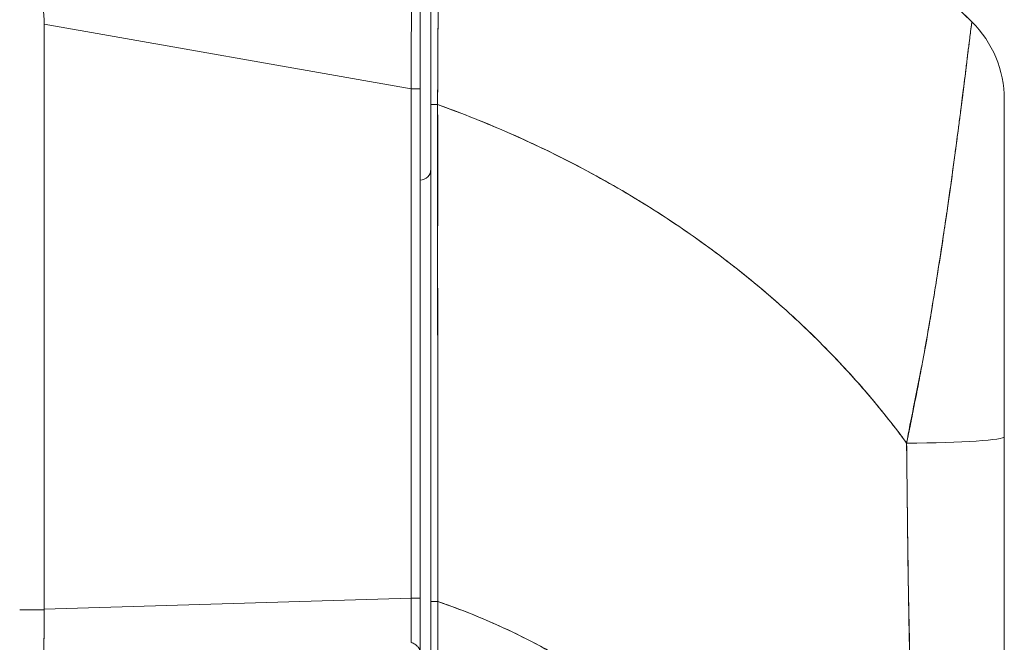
# Model space of a CAD drawing. Header units: inches. Extents: x 11 to 361, y 7 to 222.
# Tile 47 of 174: x 30.18 to 31.97, y 144.7 to 145.84. Entities that reach past the tile are written whole.
import ezdxf

# ---------------------------------------------------------------- set-up
doc = ezdxf.new("R2010")
doc.units = ezdxf.units.IN
doc.header["$LTSCALE"] = 22
doc.header["$MEASUREMENT"] = 0
doc.layers.add('Visible (ANSI)', color=7, linetype='Continuous', lineweight=5)

msp = doc.modelspace()

# ---------------------------------------------------------------- linework, layer by layer
at = {"layer": 'Visible (ANSI)'}
for p, q in [((30.91021, 145.71003), (30.91021, 146.38768)), ((30.91021, 145.71003), (30.91021, 146.38767)), ((30.92989, 146.38156), (30.92989, 145.68148)), ((30.22652, 145.82789), (30.22652, 144.76384)), ((30.22652, 144.76384), (30.22652, 145.82789)), ((30.22652, 145.82789), (30.89394, 145.71005)), ((30.89394, 145.71005), (30.22652, 145.82789)), ((30.89394, 144.78369), (30.89394, 145.71005)), ((30.89394, 145.71005), (30.89394, 144.78369)), ((30.91021, 144.78366), (30.91021, 145.71003)), ((30.91021, 145.71003), (30.91021, 144.78366)), ((31.9732, 145.69127), (31.9732, 145.69133)), ((31.9732, 145.69127), (31.9732, 145.07756)), ((30.92989, 145.68148), (30.92989, 144.77782)), ((30.92989, 144.77782), (30.92989, 145.68148)), ((30.94217, 145.67669), (30.94221, 145.67669)), ((30.94253, 145.60022), (30.94219, 145.60022)), ((30.94219, 145.60022), (30.94253, 145.60022)), ((31.81572, 145.16705), (31.81572, 145.16859)), ((31.81572, 145.16859), (31.81572, 145.16705)), ((31.9732, 145.07756), (31.9732, 144.68779)), ((31.9732, 145.07756), (31.9732, 144.68779)), ((30.94254, 145.03635), (30.94259, 145.03635)), ((31.79573, 145.03635), (31.79578, 145.03635)), ((31.79578, 145.03635), (31.79573, 145.03635)), ((31.79627, 144.98911), (31.79629, 144.98911)), ((31.79627, 144.98911), (31.79629, 144.98911)), ((30.22652, 144.76384), (30.89394, 144.78369)), ((30.89394, 144.78369), (30.22652, 144.76384)), ((30.91021, 144.78366), (30.91021, 144.67869)), ((30.91021, 144.67866), (30.91021, 144.78364)), ((30.92989, 144.49465), (30.92989, 144.77782)), ((30.22651, 144.7625), (30.18186, 144.7625)), ((30.18186, 144.7625), (30.22651, 144.7625)), ((30.22651, 144.7625), (30.22652, 144.76384)), ((30.94256, 144.71352), (30.94258, 144.71352)), ((30.94258, 144.71352), (30.94256, 144.71352))]:
    msp.add_line(p, q, dxfattribs=at)
for centre, radius, start, end in [((30.89052, 145.84344), 0.01969, 281.42434, 281.43198), ((31.77635, 145.69126), 0.19685, 0, 45.47281), ((31.77635, 145.69132), 0.19683, 359.98519, 45.46243), ((30.91021, 145.56391), 0.01969, 270, 0)]:
    msp.add_arc(centre, radius, start, end, dxfattribs=at)
for centre, major_axis, ratio, start_param, end_param in [((30.09753, 145.82787), (0.12899, 0.00002), 0.9999992, 0, 0.0610823), ((30.09753, 145.82787), (0.12899, 0.00002), 0.9999992, 0, 0.0610824), ((30.89052, 145.71003), (0.01969, 0), 0.0012735, 0.0000008, 1.3962635), ((30.89052, 145.71003), (0.01968, 0), 0.0012735, 0, 1.3962634), ((30.9417, 145.68148), (-0.01181, 0), 0.0009275, 0, 1.6105171), ((30.9417, 145.68148), (-0.01181, 0), 0.0009275, 0, 1.6105171), ((31.81566, 145.03633), (-0.00004, -0.63977), 0.0001166, 1.7767064, 1.7791621), ((31.77635, 145.07756), (0.19685, 0), 0.0598145, 4.809756, 6.2831853), ((31.77635, 145.07756), (0.19685, 0), 0.0598145, 4.809756, 6.2831853), ((30.89062, 144.78289), (-0.00056, 0.69857), 0.0047512, 4.5986986, 4.7135328), ((30.89052, 144.78366), (0.01969, 0), 0.0012735, 0.000001, 1.3962636), ((30.89061, 144.78289), (0.00056, -0.69858), 0.004766, 1.4571059, 1.5719395), ((30.89052, 144.78366), (0.01968, 0), 0.0012735, 0, 1.3962634), ((30.9417, 144.77782), (-0.01181, 0), 0.0079179, 0, 1.6647909), ((30.9417, 144.77782), (-0.01181, 0), 0.0079179, 6.283185, 7.9479762), ((30.26988, 144.76113), (-0.00733, -0.68846), 0.0630148, 4.7110751, 5.0485023)]:
    msp.add_ellipse(centre, major_axis=major_axis, ratio=ratio, start_param=start_param, end_param=end_param, dxfattribs=at)
for points, knots in [([(30.22628, 145.83576), (30.22386, 145.87675), (30.2219, 145.91749), (30.22034, 145.95742), (30.21878, 145.99735), (30.21762, 146.03647), (30.21669, 146.07421), (30.21576, 146.11196), (30.21507, 146.14834), (30.21456, 146.18291), (30.21405, 146.21748), (30.21373, 146.25024), (30.21357, 146.28073), (30.2134, 146.31122), (30.2134, 146.33943), (30.21357, 146.36497), (30.21373, 146.39051), (30.21405, 146.41338), (30.21456, 146.43324), (30.21507, 146.4531), (30.21576, 146.46996), (30.21669, 146.48358), (30.21762, 146.49721), (30.21878, 146.50759), (30.22034, 146.51453), (30.2219, 146.52146), (30.22386, 146.52494), (30.22628, 146.5249)], [0, 0, 0, 0, 0.1111111, 0.1111111, 0.1111111, 0.2222222, 0.2222222, 0.2222222, 0.3333333, 0.3333333, 0.3333333, 0.4444444, 0.4444444, 0.4444444, 0.5555556, 0.5555556, 0.5555556, 0.6666667, 0.6666667, 0.6666667, 0.7777778, 0.7777778, 0.7777778, 0.8888889, 0.8888889, 0.8888889, 1, 1, 1, 1]), ([(30.89394, 145.71005), (30.89399, 145.71958), (30.89403, 145.7291), (30.89407, 145.73861), (30.89412, 145.7508), (30.89418, 145.76298), (30.89423, 145.77513), (30.89428, 145.78724), (30.89433, 145.79931), (30.89437, 145.81135), (30.89442, 145.82335), (30.89447, 145.8353), (30.89451, 145.84719), (30.89456, 145.85905), (30.8946, 145.87084), (30.89464, 145.88256), (30.89468, 145.89425), (30.89472, 145.90586), (30.89475, 145.91738), (30.89479, 145.92886), (30.89483, 145.94026), (30.89486, 145.95155), (30.89489, 145.96026), (30.89491, 145.9689), (30.89493, 145.97748), (30.89494, 145.97999), (30.89495, 145.9825), (30.89495, 145.98501), (30.89498, 145.99602), (30.89501, 146.00691), (30.89504, 146.01766), (30.89506, 146.0284), (30.89509, 146.03899), (30.89511, 146.04945), (30.89513, 146.05988), (30.89515, 146.07016), (30.89517, 146.08028), (30.89519, 146.09039), (30.8952, 146.10033), (30.89522, 146.1101), (30.89523, 146.11985), (30.89524, 146.12944), (30.89525, 146.13883), (30.89526, 146.14821), (30.89527, 146.15741), (30.89527, 146.16641), (30.89528, 146.1754), (30.89528, 146.18419), (30.89528, 146.19277), (30.89529, 146.19666), (30.89529, 146.2005), (30.89529, 146.2043), (30.89529, 146.20889), (30.89529, 146.2134), (30.89528, 146.21786), (30.89528, 146.226), (30.89528, 146.23392), (30.89527, 146.24161), (30.89527, 146.2493), (30.89526, 146.25675), (30.89525, 146.26397), (30.89524, 146.27118), (30.89523, 146.27816), (30.89521, 146.28488), (30.8952, 146.29161), (30.89518, 146.29808), (30.89516, 146.30429), (30.89515, 146.31052), (30.89513, 146.31647), (30.8951, 146.32216), (30.89508, 146.32786), (30.89506, 146.33329), (30.89503, 146.33844), (30.895, 146.3436), (30.89498, 146.34848), (30.89495, 146.35308), (30.89494, 146.35369), (30.89494, 146.3543), (30.89493, 146.35491), (30.89491, 146.35883), (30.89488, 146.36254), (30.89485, 146.36604), (30.89482, 146.37008), (30.89478, 146.37383), (30.89474, 146.37728), (30.89471, 146.38074), (30.89467, 146.38391), (30.89463, 146.38677), (30.89459, 146.38964), (30.89454, 146.39221), (30.8945, 146.39448), (30.89446, 146.39675), (30.89441, 146.39871), (30.89436, 146.40037), (30.89431, 146.40203), (30.89426, 146.40339), (30.89421, 146.40443), (30.89416, 146.40548), (30.89411, 146.40621), (30.89406, 146.40663), (30.89402, 146.40691), (30.89398, 146.40705), (30.89395, 146.40706)], [0, 0, 0, 0, 0.02603879, 0.02603879, 0.02603879, 0.05939913, 0.05939913, 0.05939913, 0.09264974, 0.09264974, 0.09264974, 0.12579384, 0.12579384, 0.12579384, 0.15883891, 0.15883891, 0.15883891, 0.19179047, 0.19179047, 0.19179047, 0.22465318, 0.22465318, 0.22465318, 0.25, 0.25, 0.25, 0.25743581, 0.25743581, 0.25743581, 0.29014035, 0.29014035, 0.29014035, 0.32277449, 0.32277449, 0.32277449, 0.35534854, 0.35534854, 0.35534854, 0.38787675, 0.38787675, 0.38787675, 0.42036677, 0.42036677, 0.42036677, 0.45283488, 0.45283488, 0.45283488, 0.48528786, 0.48528786, 0.48528786, 0.5, 0.5, 0.5, 0.51774014, 0.51774014, 0.51774014, 0.55019499, 0.55019499, 0.55019499, 0.58266275, 0.58266275, 0.58266275, 0.61515451, 0.61515451, 0.61515451, 0.64768607, 0.64768607, 0.64768607, 0.68026653, 0.68026653, 0.68026653, 0.71290594, 0.71290594, 0.71290594, 0.74561778, 0.74561778, 0.74561778, 0.75, 0.75, 0.75, 0.77840878, 0.77840878, 0.77840878, 0.81127839, 0.81127839, 0.81127839, 0.84423689, 0.84423689, 0.84423689, 0.87729134, 0.87729134, 0.87729134, 0.91044567, 0.91044567, 0.91044567, 0.94370526, 0.94370526, 0.94370526, 0.97707684, 0.97707684, 0.97707684, 0.99916594, 0.99916594, 0.99916594, 0.99916594]), ([(30.89394, 146.40706), (30.89409, 146.40703), (30.89429, 146.40345), (30.89446, 146.39643), (30.89463, 146.38937), (30.89475, 146.37882), (30.89486, 146.36499), (30.89497, 146.35117), (30.89506, 146.33406), (30.89513, 146.31395), (30.8952, 146.29384), (30.89525, 146.27073), (30.89527, 146.24494), (30.89529, 146.21915), (30.89529, 146.19069), (30.89527, 146.15993), (30.89525, 146.12917), (30.8952, 146.09611), (30.89513, 146.06119), (30.89506, 146.02626), (30.89497, 145.98946), (30.89486, 145.95128), (30.89475, 145.91311), (30.89463, 145.87354), (30.89446, 145.83315), (30.89429, 145.79275), (30.89408, 145.75152), (30.89394, 145.71005)], [0.00081719, 0.00081719, 0.00081719, 0.00081719, 0.11111111, 0.11111111, 0.11111111, 0.22222222, 0.22222222, 0.22222222, 0.33333333, 0.33333333, 0.33333333, 0.44444444, 0.44444444, 0.44444444, 0.55555556, 0.55555556, 0.55555556, 0.66666667, 0.66666667, 0.66666667, 0.77777778, 0.77777778, 0.77777778, 0.88888889, 0.88888889, 0.88888889, 1, 1, 1, 1]), ([(30.94514, 146.39286), (30.94514, 146.39286), (30.94514, 146.39285), (30.94514, 146.39284), (30.94514, 146.39282), (30.94514, 146.3928), (30.94514, 146.39276), (30.94514, 146.39272), (30.94514, 146.39266), (30.94514, 146.39259), (30.94514, 146.39252), (30.94514, 146.39243), (30.94514, 146.39233), (30.94514, 146.39222), (30.94514, 146.39209), (30.94514, 146.39195), (30.94513, 146.39179), (30.94513, 146.39162), (30.94513, 146.39143), (30.94513, 146.39122), (30.94513, 146.391), (30.94513, 146.39075), (30.94513, 146.39047), (30.94513, 146.39017), (30.94513, 146.38985), (30.94512, 146.38948), (30.94512, 146.38908), (30.94512, 146.38865), (30.94512, 146.38816), (30.94512, 146.38763), (30.94512, 146.38706), (30.94511, 146.38641), (30.94511, 146.38571), (30.94511, 146.38495), (30.9451, 146.38408), (30.9451, 146.38314), (30.9451, 146.38213), (30.94509, 146.38125), (30.94509, 146.38032), (30.94509, 146.37933), (30.94509, 146.37905), (30.94509, 146.37877), (30.94509, 146.37849), (30.94508, 146.37707), (30.94508, 146.37555), (30.94507, 146.37392), (30.94506, 146.37216), (30.94506, 146.37027), (30.94505, 146.36826), (30.94504, 146.36609), (30.94504, 146.36378), (30.94503, 146.36133), (30.94502, 146.35867), (30.94501, 146.35585), (30.945, 146.35286), (30.94499, 146.34961), (30.94498, 146.34616), (30.94497, 146.34253), (30.94497, 146.34143), (30.94496, 146.34032), (30.94496, 146.33919), (30.94495, 146.33623), (30.94494, 146.33314), (30.94493, 146.32994), (30.94491, 146.32509), (30.9449, 146.31997), (30.94488, 146.31459), (30.94486, 146.30867), (30.94484, 146.30243), (30.94482, 146.29588), (30.9448, 146.28889), (30.94477, 146.28155), (30.94475, 146.27387), (30.94475, 146.27364), (30.94475, 146.27341), (30.94475, 146.27318), (30.94472, 146.2645), (30.94469, 146.25539), (30.94465, 146.24587), (30.94462, 146.23544), (30.94458, 146.22452), (30.94454, 146.21312), (30.94451, 146.20428), (30.94448, 146.19516), (30.94445, 146.18577), (30.94443, 146.18176), (30.94442, 146.17771), (30.94441, 146.17362), (30.94435, 146.15837), (30.94429, 146.14248), (30.94423, 146.12598), (30.94418, 146.11055), (30.94411, 146.0946), (30.94405, 146.07818), (30.94404, 146.07575), (30.94403, 146.07331), (30.94402, 146.07086), (30.94395, 146.05303), (30.94388, 146.03468), (30.9438, 146.01587), (30.94373, 145.99908), (30.94366, 145.98193), (30.94358, 145.96446), (30.94357, 145.96134), (30.94356, 145.95822), (30.94354, 145.95508), (30.94349, 145.94259), (30.94343, 145.92995), (30.94337, 145.91717), (30.94331, 145.90286), (30.94324, 145.88839), (30.94317, 145.87379), (30.94311, 145.86065), (30.94305, 145.8474), (30.94298, 145.83408), (30.94296, 145.82972), (30.94294, 145.82536), (30.94292, 145.82098), (30.94288, 145.81326), (30.94284, 145.80551), (30.9428, 145.79774), (30.94275, 145.78669), (30.94269, 145.77559), (30.94263, 145.76446), (30.94258, 145.75436), (30.94252, 145.74424), (30.94247, 145.73409), (30.94242, 145.72489), (30.94237, 145.71567), (30.94231, 145.70644), (30.94227, 145.69812), (30.94222, 145.68979), (30.94217, 145.68146)], [0, 0, 0, 0, 0.0051535, 0.0051535, 0.0051535, 0.011125, 0.011125, 0.011125, 0.0177599, 0.0177599, 0.0177599, 0.024968, 0.024968, 0.024968, 0.0326646, 0.0326646, 0.0326646, 0.0407909, 0.0407909, 0.0407909, 0.0494929, 0.0494929, 0.0494929, 0.0590435, 0.0590435, 0.0590435, 0.0697173, 0.0697173, 0.0697173, 0.0817898, 0.0817898, 0.0817898, 0.0955416, 0.0955416, 0.0955416, 0.1112568, 0.1112568, 0.1112568, 0.125, 0.125, 0.125, 0.1288152, 0.1288152, 0.1288152, 0.1479502, 0.1479502, 0.1479502, 0.1687359, 0.1687359, 0.1687359, 0.1911746, 0.1911746, 0.1911746, 0.2155136, 0.2155136, 0.2155136, 0.2420183, 0.2420183, 0.2420183, 0.25, 0.25, 0.25, 0.2709744, 0.2709744, 0.2709744, 0.3027382, 0.3027382, 0.3027382, 0.3376886, 0.3376886, 0.3376886, 0.375, 0.375, 0.375, 0.3761252, 0.3761252, 0.3761252, 0.4181661, 0.4181661, 0.4181661, 0.4642343, 0.4642343, 0.4642343, 0.5, 0.5, 0.5, 0.515243, 0.515243, 0.515243, 0.571952, 0.571952, 0.571952, 0.625, 0.625, 0.625, 0.6328539, 0.6328539, 0.6328539, 0.6899725, 0.6899725, 0.6899725, 0.7409194, 0.7409194, 0.7409194, 0.75, 0.75, 0.75, 0.7861698, 0.7861698, 0.7861698, 0.8266644, 0.8266644, 0.8266644, 0.8630945, 0.8630945, 0.8630945, 0.875, 0.875, 0.875, 0.8960305, 0.8960305, 0.8960305, 0.9259483, 0.9259483, 0.9259483, 0.9531124, 0.9531124, 0.9531124, 0.9777644, 0.9777644, 0.9777644, 1, 1, 1, 1]), ([(30.94217, 145.68146), (30.94223, 145.70157), (30.94235, 145.72294), (30.94248, 145.74518), (30.94258, 145.76201), (30.94269, 145.77934), (30.9428, 145.79704), (30.94283, 145.8033), (30.94287, 145.80961), (30.9429, 145.81594), (30.94304, 145.84089), (30.94316, 145.86633), (30.94327, 145.89141), (30.94331, 145.90179), (30.94336, 145.91212), (30.9434, 145.92232), (30.94346, 145.93808), (30.94353, 145.95358), (30.94359, 145.96881), (30.94369, 145.99334), (30.9438, 146.01719), (30.9439, 146.04043), (30.94391, 146.04205), (30.94392, 146.04366), (30.94392, 146.04527), (30.94403, 146.07055), (30.94413, 146.09501), (30.94421, 146.11799), (30.94424, 146.12766), (30.94428, 146.13707), (30.94431, 146.14618), (30.94435, 146.15958), (30.9444, 146.17235), (30.94444, 146.18444), (30.9445, 146.20134), (30.94456, 146.21689), (30.94461, 146.23103), (30.94462, 146.23498), (30.94463, 146.23881), (30.94464, 146.24254), (30.9447, 146.26104), (30.94475, 146.27698), (30.9448, 146.29096), (30.94481, 146.29149), (30.94481, 146.29202), (30.94481, 146.29255), (30.94486, 146.30663), (30.9449, 146.31868), (30.94493, 146.32903), (30.94493, 146.33127), (30.94494, 146.33344), (30.94495, 146.33553), (30.94497, 146.3438), (30.94499, 146.35088), (30.94501, 146.35697), (30.94502, 146.3595), (30.94503, 146.36186), (30.94504, 146.36406), (30.94505, 146.36855), (30.94507, 146.37238), (30.94508, 146.37565), (30.94509, 146.37783), (30.94509, 146.37975), (30.9451, 146.38145), (30.9451, 146.38347), (30.9451, 146.38516), (30.94511, 146.38658), (30.94511, 146.38815), (30.94512, 146.38939), (30.94513, 146.39035), (30.94513, 146.39086), (30.94513, 146.39129), (30.94514, 146.39164), (30.94514, 146.39252), (30.94514, 146.39286), (30.94514, 146.39286)], [0, 0, 0, 0, 0.0517615, 0.0517615, 0.0517615, 0.0909091, 0.0909091, 0.0909091, 0.1047558, 0.1047558, 0.1047558, 0.1592603, 0.1592603, 0.1592603, 0.1818182, 0.1818182, 0.1818182, 0.2166395, 0.2166395, 0.2166395, 0.2727273, 0.2727273, 0.2727273, 0.27663, 0.27663, 0.27663, 0.3378724, 0.3378724, 0.3378724, 0.3636364, 0.3636364, 0.3636364, 0.4015229, 0.4015229, 0.4015229, 0.4545455, 0.4545455, 0.4545455, 0.4693394, 0.4693394, 0.4693394, 0.5426566, 0.5426566, 0.5426566, 0.5454545, 0.5454545, 0.5454545, 0.6201601, 0.6201601, 0.6201601, 0.6363636, 0.6363636, 0.6363636, 0.7005689, 0.7005689, 0.7005689, 0.7272727, 0.7272727, 0.7272727, 0.7817474, 0.7817474, 0.7817474, 0.8181818, 0.8181818, 0.8181818, 0.861421, 0.861421, 0.861421, 0.9090909, 0.9090909, 0.9090909, 0.9347795, 0.9347795, 0.9347795, 1, 1, 1, 1]), ([(30.94514, 146.39286), (31.0236, 146.36899), (31.09843, 146.34225), (31.16961, 146.31326), (31.24079, 146.28427), (31.30831, 146.25302), (31.3722, 146.22006), (31.43609, 146.18711), (31.49636, 146.15245), (31.55308, 146.11658), (31.6098, 146.08072), (31.66298, 146.04364), (31.71276, 146.00581), (31.76253, 145.96798), (31.80889, 145.92938), (31.852, 145.89042), (31.8736, 145.87089), (31.89439, 145.85127), (31.91439, 145.8316)], [0, 0, 0, 0, 0.181782, 0.181782, 0.181782, 0.363564, 0.363564, 0.363564, 0.545346, 0.545346, 0.545346, 0.727128, 0.727128, 0.727128, 0.90891, 0.90891, 0.90891, 1, 1, 1, 1]), ([(31.91439, 145.8316), (31.88703, 145.85851), (31.85819, 145.88533), (31.82781, 145.91194), (31.79732, 145.93864), (31.76529, 145.96513), (31.73164, 145.99129), (31.698, 146.01745), (31.66275, 146.04327), (31.62586, 146.06861), (31.58896, 146.09396), (31.55041, 146.11882), (31.51018, 146.14306), (31.46994, 146.1673), (31.42802, 146.19091), (31.38438, 146.21373), (31.34075, 146.23655), (31.2954, 146.25858), (31.24832, 146.27964), (31.20124, 146.3007), (31.15244, 146.32079), (31.1019, 146.33972), (31.05137, 146.35866), (30.99911, 146.37644), (30.94514, 146.39286)], [0, 0, 0, 0, 0.1246195, 0.1246195, 0.1246195, 0.2496745, 0.2496745, 0.2496745, 0.3747294, 0.3747294, 0.3747294, 0.4997844, 0.4997844, 0.4997844, 0.6248393, 0.6248393, 0.6248393, 0.7498943, 0.7498943, 0.7498943, 0.8749492, 0.8749492, 0.8749492, 1, 1, 1, 1]), ([(30.91021, 146.38768), (30.91021, 146.38757), (30.91021, 146.38758), (30.91021, 146.38517), (30.91021, 146.37169), (30.91021, 146.32365), (30.91021, 146.28864), (30.91021, 146.2009), (30.91021, 146.14687), (30.91021, 146.02533), (30.91021, 145.95584), (30.91021, 145.84161), (30.91021, 145.79775), (30.91021, 145.73926), (30.91021, 145.72464), (30.91021, 145.71003)], [0, 0, 0, 0, 0.0562937, 0.0562937, 0.6012346, 0.6012346, 1.1425103, 1.1425103, 1.6896242, 1.6896242, 2.25407, 2.25407, 2.5894193, 2.5894193, 2.7007463, 2.7007463, 2.7007463, 2.7007463]), ([(30.92989, 145.68148), (30.92989, 145.68967), (30.92989, 145.69786), (30.92989, 145.70604), (30.92989, 145.71512), (30.92989, 145.72419), (30.92989, 145.73324), (30.92989, 145.74322), (30.92989, 145.75318), (30.92989, 145.76312), (30.92989, 145.77406), (30.92989, 145.78498), (30.92989, 145.79585), (30.92989, 145.80782), (30.92989, 145.81974), (30.92989, 145.83159), (30.92989, 145.8447), (30.92989, 145.85773), (30.92989, 145.87066), (30.92989, 145.88503), (30.92989, 145.89926), (30.92989, 145.91335), (30.92989, 145.92514), (30.92989, 145.93683), (30.92989, 145.94839), (30.92989, 145.95223), (30.92989, 145.95605), (30.92989, 145.95986), (30.92989, 145.97704), (30.92989, 145.99391), (30.92989, 146.01044), (30.92989, 146.02894), (30.92989, 146.04701), (30.92989, 146.06456), (30.92989, 146.08325), (30.92989, 146.10136), (30.92989, 146.11881), (30.92989, 146.13504), (30.92989, 146.15069), (30.92989, 146.1657), (30.92989, 146.16901), (30.92989, 146.17228), (30.92989, 146.17551), (30.92989, 146.18551), (30.92989, 146.19521), (30.92989, 146.20459), (30.92989, 146.2158), (30.92989, 146.22656), (30.92989, 146.23683), (30.92989, 146.2462), (30.92989, 146.25516), (30.92989, 146.26371), (30.92989, 146.27152), (30.92989, 146.27898), (30.92989, 146.28607), (30.92989, 146.29251), (30.92989, 146.29865), (30.92989, 146.30448), (30.92989, 146.30978), (30.92989, 146.31482), (30.92989, 146.3196), (30.92989, 146.32246), (30.92989, 146.32522), (30.92989, 146.32789), (30.92989, 146.32929), (30.92989, 146.33065), (30.92989, 146.33199), (30.92989, 146.33557), (30.92989, 146.33897), (30.92989, 146.34217), (30.92989, 146.34511), (30.92989, 146.34789), (30.92989, 146.35051), (30.92989, 146.35292), (30.92989, 146.3552), (30.92989, 146.35733), (30.92989, 146.35931), (30.92989, 146.36117), (30.92989, 146.36291), (30.92989, 146.36451), (30.92989, 146.36601), (30.92989, 146.36741), (30.92989, 146.36869), (30.92989, 146.36989), (30.92989, 146.371), (30.92989, 146.37199), (30.92989, 146.37291), (30.92989, 146.37377), (30.92989, 146.37451), (30.92989, 146.37521), (30.92989, 146.37585), (30.92989, 146.37641), (30.92989, 146.37693), (30.92989, 146.37742), (30.92989, 146.37784), (30.92989, 146.37823), (30.92989, 146.37859), (30.92989, 146.37891), (30.92989, 146.37921), (30.92989, 146.37948), (30.92989, 146.37972), (30.92989, 146.37995), (30.92989, 146.38015), (30.92989, 146.38034), (30.92989, 146.38051), (30.92989, 146.38066), (30.92989, 146.3808), (30.92989, 146.38093), (30.92989, 146.38104), (30.92989, 146.38114), (30.92989, 146.38123), (30.92989, 146.3813), (30.92989, 146.38136), (30.92989, 146.38142), (30.92989, 146.38146), (30.92989, 146.3815), (30.92989, 146.38152), (30.92989, 146.38154), (30.92989, 146.38156), (30.92989, 146.38156), (30.92989, 146.38156)], [0, 0, 0, 0, 0.0224496, 0.0224496, 0.0224496, 0.0473337, 0.0473337, 0.0473337, 0.074749, 0.074749, 0.074749, 0.1049401, 0.1049401, 0.1049401, 0.1381767, 0.1381767, 0.1381767, 0.174941, 0.174941, 0.174941, 0.2157851, 0.2157851, 0.2157851, 0.25, 0.25, 0.25, 0.2613588, 0.2613588, 0.2613588, 0.3125568, 0.3125568, 0.3125568, 0.3698396, 0.3698396, 0.3698396, 0.4308187, 0.4308187, 0.4308187, 0.4875296, 0.4875296, 0.4875296, 0.5, 0.5, 0.5, 0.5384859, 0.5384859, 0.5384859, 0.5844576, 0.5844576, 0.5844576, 0.626373, 0.626373, 0.626373, 0.6646668, 0.6646668, 0.6646668, 0.6994653, 0.6994653, 0.6994653, 0.7310724, 0.7310724, 0.7310724, 0.75, 0.75, 0.75, 0.7598693, 0.7598693, 0.7598693, 0.7862104, 0.7862104, 0.7862104, 0.8103854, 0.8103854, 0.8103854, 0.8326634, 0.8326634, 0.8326634, 0.8532941, 0.8532941, 0.8532941, 0.8722825, 0.8722825, 0.8722825, 0.8897033, 0.8897033, 0.8897033, 0.9052919, 0.9052919, 0.9052919, 0.9189303, 0.9189303, 0.9189303, 0.9309013, 0.9309013, 0.9309013, 0.9414839, 0.9414839, 0.9414839, 0.9509518, 0.9509518, 0.9509518, 0.9595774, 0.9595774, 0.9595774, 0.9676317, 0.9676317, 0.9676317, 0.9752594, 0.9752594, 0.9752594, 0.9824025, 0.9824025, 0.9824025, 0.9889771, 0.9889771, 0.9889771, 0.9948939, 0.9948939, 0.9948939, 1, 1, 1, 1]), ([(31.91439, 145.8316), (31.91424, 145.83176), (31.91414, 145.83136), (31.91397, 145.83025), (31.91383, 145.82933), (31.91365, 145.82792), (31.91338, 145.82602), (31.9133, 145.82544), (31.91321, 145.82481), (31.91312, 145.82413), (31.91268, 145.82096), (31.91211, 145.81674), (31.91141, 145.81123), (31.91119, 145.80945), (31.91094, 145.80752), (31.91068, 145.80544), (31.91011, 145.80092), (31.90946, 145.79568), (31.90871, 145.78964), (31.90783, 145.78253), (31.90681, 145.7743), (31.90565, 145.76478), (31.90538, 145.76255), (31.9051, 145.76024), (31.90481, 145.75786), (31.9033, 145.74555), (31.90155, 145.73131), (31.89953, 145.7152), (31.89887, 145.70993), (31.89818, 145.70446), (31.89746, 145.6988), (31.896, 145.68721), (31.89443, 145.67482), (31.89273, 145.66164), (31.89175, 145.65395), (31.89072, 145.64599), (31.88965, 145.63777), (31.88839, 145.62809), (31.88707, 145.61805), (31.88569, 145.60765), (31.88526, 145.60446), (31.88483, 145.60123), (31.8844, 145.59797), (31.88139, 145.57547), (31.8781, 145.5514), (31.87448, 145.52583), (31.87298, 145.51523), (31.87142, 145.50436), (31.8698, 145.49325), (31.86765, 145.47846), (31.8654, 145.46325), (31.86304, 145.44759), (31.85912, 145.42158), (31.85491, 145.39433), (31.85041, 145.36586), (31.84997, 145.36306), (31.84952, 145.36024), (31.84907, 145.35741), (31.8472, 145.34559), (31.84528, 145.33356), (31.8433, 145.32141), (31.84127, 145.30891), (31.83918, 145.29628), (31.83703, 145.28361), (31.83263, 145.25775), (31.82797, 145.23175), (31.82314, 145.20642), (31.82302, 145.2058), (31.8229, 145.20519), (31.82278, 145.20457), (31.818, 145.17958), (31.81304, 145.15526), (31.80828, 145.13172), (31.8037, 145.10899), (31.79931, 145.08699), (31.79549, 145.06584)], [0, 0, 0, 0, 0.060624, 0.060624, 0.060624, 0.1111111, 0.1111111, 0.1111111, 0.1265869, 0.1265869, 0.1265869, 0.1987914, 0.1987914, 0.1987914, 0.2222222, 0.2222222, 0.2222222, 0.273294, 0.273294, 0.273294, 0.3333333, 0.3333333, 0.3333333, 0.3474368, 0.3474368, 0.3474368, 0.4205222, 0.4205222, 0.4205222, 0.4444444, 0.4444444, 0.4444444, 0.4933991, 0.4933991, 0.4933991, 0.5219496, 0.5219496, 0.5219496, 0.5555556, 0.5555556, 0.5555556, 0.5658861, 0.5658861, 0.5658861, 0.6371166, 0.6371166, 0.6371166, 0.6666667, 0.6666667, 0.6666667, 0.7059933, 0.7059933, 0.7059933, 0.7713333, 0.7713333, 0.7713333, 0.7777778, 0.7777778, 0.7777778, 0.804681, 0.804681, 0.804681, 0.8323648, 0.8323648, 0.8323648, 0.8888889, 0.8888889, 0.8888889, 0.8902659, 0.8902659, 0.8902659, 0.9461063, 0.9461063, 0.9461063, 1, 1, 1, 1]), ([(31.79549, 145.06584), (31.79786, 145.07734), (31.80021, 145.08879), (31.80252, 145.10019), (31.80509, 145.11292), (31.80763, 145.1256), (31.81011, 145.13821), (31.81286, 145.15219), (31.81555, 145.16609), (31.81818, 145.17993), (31.8203, 145.19109), (31.82237, 145.2022), (31.8244, 145.21325), (31.82515, 145.21735), (31.8259, 145.22144), (31.82664, 145.22553), (31.82966, 145.2422), (31.83258, 145.25872), (31.83539, 145.27505), (31.83852, 145.29323), (31.84153, 145.31116), (31.84442, 145.32877), (31.84578, 145.33706), (31.84711, 145.34527), (31.84842, 145.3534), (31.85025, 145.36475), (31.85203, 145.37596), (31.85376, 145.38698), (31.85714, 145.40852), (31.86034, 145.42939), (31.86337, 145.44955), (31.86489, 145.4597), (31.86636, 145.46966), (31.8678, 145.47944), (31.86963, 145.49197), (31.8714, 145.5042), (31.87309, 145.5161), (31.87654, 145.54027), (31.87969, 145.56313), (31.8826, 145.58463), (31.88273, 145.58562), (31.88287, 145.58662), (31.883, 145.5876), (31.88586, 145.60881), (31.88848, 145.62868), (31.89087, 145.64716), (31.89219, 145.65734), (31.89344, 145.6671), (31.89463, 145.67644), (31.8956, 145.68404), (31.89652, 145.69136), (31.89741, 145.69839), (31.89925, 145.71301), (31.90092, 145.72641), (31.90243, 145.7386), (31.90271, 145.74083), (31.90298, 145.74303), (31.90325, 145.74518), (31.90432, 145.75388), (31.90531, 145.76191), (31.90621, 145.76928), (31.90726, 145.77782), (31.9082, 145.78547), (31.90904, 145.79223), (31.9091, 145.79274), (31.90916, 145.79325), (31.90922, 145.79374), (31.90992, 145.7994), (31.91054, 145.80441), (31.9111, 145.80879), (31.91165, 145.81319), (31.91214, 145.81695), (31.91256, 145.82007), (31.91267, 145.82091), (31.91278, 145.82169), (31.91288, 145.82243), (31.91313, 145.82424), (31.91335, 145.82579), (31.91353, 145.82706), (31.91378, 145.82872), (31.91397, 145.82992), (31.91411, 145.83067), (31.91425, 145.83135), (31.91434, 145.83166), (31.91439, 145.8316)], [0, 0, 0, 0, 0.0255606, 0.0255606, 0.0255606, 0.0540743, 0.0540743, 0.0540743, 0.0856527, 0.0856527, 0.0856527, 0.1111111, 0.1111111, 0.1111111, 0.1205644, 0.1205644, 0.1205644, 0.1591176, 0.1591176, 0.1591176, 0.202025, 0.202025, 0.202025, 0.2222222, 0.2222222, 0.2222222, 0.25045, 0.25045, 0.25045, 0.305586, 0.305586, 0.305586, 0.3333333, 0.3333333, 0.3333333, 0.3688988, 0.3688988, 0.3688988, 0.4411046, 0.4411046, 0.4411046, 0.4444444, 0.4444444, 0.4444444, 0.5160884, 0.5160884, 0.5160884, 0.5555556, 0.5555556, 0.5555556, 0.5876754, 0.5876754, 0.5876754, 0.6544159, 0.6544159, 0.6544159, 0.6666667, 0.6666667, 0.6666667, 0.7161429, 0.7161429, 0.7161429, 0.7734695, 0.7734695, 0.7734695, 0.7777778, 0.7777778, 0.7777778, 0.8266877, 0.8266877, 0.8266877, 0.8758248, 0.8758248, 0.8758248, 0.8888889, 0.8888889, 0.8888889, 0.9207769, 0.9207769, 0.9207769, 0.9621735, 0.9621735, 0.9621735, 1, 1, 1, 1]), ([(31.91438, 145.83161), (31.91438, 145.83161), (31.91439, 145.83161), (31.91439, 145.83162), (31.91439, 145.83162), (31.91439, 145.83162), (31.91439, 145.83163), (31.91439, 145.83164), (31.91439, 145.83166), (31.91438, 145.83167), (31.91438, 145.83168), (31.91438, 145.83168), (31.91438, 145.83168), (31.91439, 145.8317), (31.91439, 145.83172), (31.91439, 145.83172), (31.91439, 145.83173), (31.91439, 145.83173), (31.91439, 145.83173), (31.91439, 145.83173), (31.91439, 145.83173), (31.91439, 145.83172), (31.91439, 145.83172), (31.91439, 145.8317), (31.91438, 145.83168), (31.91438, 145.83168), (31.91438, 145.83168), (31.91438, 145.83167), (31.91439, 145.83166), (31.91439, 145.83164), (31.91439, 145.83163), (31.91439, 145.83162), (31.91439, 145.83162), (31.91439, 145.83162), (31.91439, 145.83161), (31.91438, 145.83161), (31.91438, 145.83161)], [0.08280158, 0.08280158, 0.08280158, 0.08280158, 0.16666667, 0.16666667, 0.16666667, 0.20498985, 0.20498985, 0.20498985, 0.33333333, 0.33333333, 0.33333333, 0.35453696, 0.35453696, 0.35453696, 0.45669566, 0.45669566, 0.45669566, 0.5, 0.5, 0.5, 0.54358637, 0.54358637, 0.54358637, 0.64559398, 0.64559398, 0.64559398, 0.66666667, 0.66666667, 0.66666667, 0.79501724, 0.79501724, 0.79501724, 0.83333333, 0.83333333, 0.83333333, 0.9171343, 0.9171343, 0.9171343, 0.9171343]), ([(31.9732, 145.69126), (31.9732, 145.69127), (31.9732, 145.69098), (31.9732, 145.69041), (31.9732, 145.68978), (31.9732, 145.68879), (31.9732, 145.68746), (31.9732, 145.686), (31.9732, 145.68412), (31.9732, 145.68183), (31.9732, 145.67931), (31.9732, 145.67629), (31.9732, 145.67282), (31.9732, 145.66899), (31.9732, 145.66459), (31.9732, 145.65967), (31.9732, 145.65424), (31.9732, 145.64816), (31.9732, 145.64149), (31.9732, 145.63895), (31.9732, 145.63633), (31.9732, 145.63363), (31.9732, 145.62845), (31.9732, 145.62296), (31.9732, 145.61718), (31.9732, 145.60736), (31.9732, 145.5967), (31.9732, 145.58532), (31.9732, 145.57262), (31.9732, 145.55901), (31.9732, 145.54467), (31.9732, 145.52894), (31.9732, 145.51232), (31.9732, 145.49501), (31.9732, 145.49194), (31.9732, 145.48885), (31.9732, 145.48574), (31.9732, 145.4711), (31.9732, 145.456), (31.9732, 145.44053), (31.9732, 145.42326), (31.9732, 145.40552), (31.9732, 145.38742), (31.9732, 145.371), (31.9732, 145.35428), (31.9732, 145.33735), (31.9732, 145.32198), (31.9732, 145.30644), (31.9732, 145.29073), (31.9732, 145.29055), (31.9732, 145.29038), (31.9732, 145.29021), (31.9732, 145.27607), (31.9732, 145.2618), (31.9732, 145.24746), (31.9732, 145.23417), (31.9732, 145.22081), (31.9732, 145.20743), (31.9732, 145.19517), (31.9732, 145.18289), (31.9732, 145.17056), (31.9732, 145.15928), (31.9732, 145.14797), (31.9732, 145.13664), (31.9732, 145.1263), (31.9732, 145.11596), (31.9732, 145.10562), (31.9732, 145.09625), (31.9732, 145.08689), (31.9732, 145.07756)], [0, 0, 0, 0, 0.0298343, 0.0298343, 0.0298343, 0.0628003, 0.0628003, 0.0628003, 0.098961, 0.098961, 0.098961, 0.1389217, 0.1389217, 0.1389217, 0.1829236, 0.1829236, 0.1829236, 0.2315005, 0.2315005, 0.2315005, 0.25, 0.25, 0.25, 0.2854265, 0.2854265, 0.2854265, 0.3457096, 0.3457096, 0.3457096, 0.4130319, 0.4130319, 0.4130319, 0.4868949, 0.4868949, 0.4868949, 0.5, 0.5, 0.5, 0.5616244, 0.5616244, 0.5616244, 0.6303809, 0.6303809, 0.6303809, 0.6927574, 0.6927574, 0.6927574, 0.7493807, 0.7493807, 0.7493807, 0.75, 0.75, 0.75, 0.8009688, 0.8009688, 0.8009688, 0.8481994, 0.8481994, 0.8481994, 0.8914857, 0.8914857, 0.8914857, 0.9311058, 0.9311058, 0.9311058, 0.9672685, 0.9672685, 0.9672685, 1, 1, 1, 1]), ([(30.94281, 144.77772), (30.94265, 144.79862), (30.94257, 144.82124), (30.94254, 144.84507), (30.94251, 144.86309), (30.94251, 144.88182), (30.94252, 144.90105), (30.94252, 144.90299), (30.94252, 144.90494), (30.94252, 144.9069), (30.94253, 144.92553), (30.94255, 144.94464), (30.94256, 144.96408), (30.94257, 144.98158), (30.94258, 144.99935), (30.94259, 145.01733), (30.94259, 145.02542), (30.94259, 145.03355), (30.94259, 145.04172), (30.94259, 145.0502), (30.94259, 145.05872), (30.94258, 145.06728), (30.94258, 145.08295), (30.94256, 145.09872), (30.94255, 145.11452), (30.94252, 145.13963), (30.94247, 145.16479), (30.94243, 145.18992), (30.94242, 145.19435), (30.94241, 145.19877), (30.9424, 145.20319), (30.94235, 145.23186), (30.94229, 145.26028), (30.94225, 145.28793), (30.94223, 145.30373), (30.94221, 145.31928), (30.9422, 145.33444), (30.94219, 145.34768), (30.94218, 145.36062), (30.94218, 145.37332), (30.94219, 145.38843), (30.9422, 145.4032), (30.94222, 145.41771), (30.94224, 145.43318), (30.94227, 145.44835), (30.9423, 145.46328), (30.9423, 145.46352), (30.9423, 145.46376), (30.9423, 145.464), (30.94234, 145.48057), (30.94238, 145.49685), (30.94242, 145.51282), (30.94246, 145.53055), (30.9425, 145.54791), (30.94252, 145.56481), (30.94253, 145.56984), (30.94253, 145.57483), (30.94253, 145.57978), (30.94254, 145.5938), (30.94253, 145.60748), (30.94249, 145.62073), (30.94244, 145.64222), (30.94234, 145.6626), (30.94217, 145.68146)], [0, 0, 0, 0, 0.0813345, 0.0813345, 0.0813345, 0.1428571, 0.1428571, 0.1428571, 0.1490754, 0.1490754, 0.1490754, 0.2083692, 0.2083692, 0.2083692, 0.2617182, 0.2617182, 0.2617182, 0.2857143, 0.2857143, 0.2857143, 0.31059, 0.31059, 0.31059, 0.3561525, 0.3561525, 0.3561525, 0.4285714, 0.4285714, 0.4285714, 0.4413317, 0.4413317, 0.4413317, 0.5241049, 0.5241049, 0.5241049, 0.5714286, 0.5714286, 0.5714286, 0.6127464, 0.6127464, 0.6127464, 0.6618881, 0.6618881, 0.6618881, 0.7142857, 0.7142857, 0.7142857, 0.7151287, 0.7151287, 0.7151287, 0.7733012, 0.7733012, 0.7733012, 0.8379135, 0.8379135, 0.8379135, 0.8571429, 0.8571429, 0.8571429, 0.9116532, 0.9116532, 0.9116532, 1, 1, 1, 1]), ([(30.94217, 145.68146), (30.99299, 145.66322), (31.04179, 145.64346), (31.08857, 145.62247), (31.13535, 145.60148), (31.1801, 145.57925), (31.22285, 145.55604), (31.2656, 145.53282), (31.30635, 145.50862), (31.34512, 145.48367), (31.38389, 145.45871), (31.4207, 145.433), (31.45558, 145.40675), (31.49047, 145.38049), (31.52344, 145.3537), (31.55457, 145.32655), (31.5857, 145.2994), (31.61498, 145.2719), (31.64249, 145.24421), (31.67001, 145.21653), (31.69576, 145.18866), (31.71983, 145.16077), (31.74391, 145.13287), (31.7663, 145.10495), (31.78712, 145.07713), (31.78994, 145.07336), (31.79273, 145.0696), (31.79549, 145.06584)], [0, 0, 0, 0, 0.1229209, 0.1229209, 0.1229209, 0.2458419, 0.2458419, 0.2458419, 0.3687628, 0.3687628, 0.3687628, 0.4916838, 0.4916838, 0.4916838, 0.6146047, 0.6146047, 0.6146047, 0.7375257, 0.7375257, 0.7375257, 0.8604466, 0.8604466, 0.8604466, 0.9833676, 0.9833676, 0.9833676, 1, 1, 1, 1]), ([(30.94217, 145.68146), (30.94219, 145.59891), (30.94221, 145.51695), (30.94225, 145.43561), (30.94226, 145.41522), (30.94227, 145.39487), (30.94228, 145.37455), (30.94231, 145.31834), (30.94235, 145.26243), (30.94239, 145.2068), (30.94243, 145.16213), (30.94246, 145.11765), (30.9425, 145.07335), (30.94253, 145.04743), (30.94255, 145.02157), (30.94258, 144.99577), (30.94265, 144.92258), (30.94273, 144.8499), (30.94281, 144.77772)], [0, 0, 0, 0, 0.2665189, 0.2665189, 0.2665189, 0.3333333, 0.3333333, 0.3333333, 0.5182057, 0.5182057, 0.5182057, 0.6666667, 0.6666667, 0.6666667, 0.7535422, 0.7535422, 0.7535422, 1, 1, 1, 1]), ([(31.79549, 145.06584), (31.7744, 145.09458), (31.75163, 145.12345), (31.72709, 145.1523), (31.70254, 145.18115), (31.67621, 145.20999), (31.648, 145.23864), (31.61979, 145.2673), (31.5897, 145.29577), (31.55764, 145.32387), (31.52557, 145.35197), (31.49154, 145.3797), (31.45546, 145.40684), (31.41937, 145.43399), (31.38124, 145.46056), (31.341, 145.48631), (31.30076, 145.51206), (31.25841, 145.537), (31.21391, 145.56086), (31.16942, 145.58472), (31.12277, 145.60752), (31.07396, 145.62896), (31.03165, 145.64754), (30.98772, 145.66511), (30.94217, 145.68146)], [0, 0, 0, 0, 0.1271165, 0.1271165, 0.1271165, 0.2542329, 0.2542329, 0.2542329, 0.3813494, 0.3813494, 0.3813494, 0.5084658, 0.5084658, 0.5084658, 0.6355823, 0.6355823, 0.6355823, 0.7626987, 0.7626987, 0.7626987, 0.8898152, 0.8898152, 0.8898152, 1, 1, 1, 1]), ([(31.79549, 145.06584), (31.79565, 145.03963), (31.79597, 145.01264), (31.79632, 144.98506), (31.79651, 144.96991), (31.7967, 144.95459), (31.79688, 144.93911), (31.79691, 144.93699), (31.79693, 144.93487), (31.79696, 144.93274), (31.79705, 144.92492), (31.79713, 144.91706), (31.79721, 144.90917), (31.79746, 144.8855), (31.79772, 144.86151), (31.79808, 144.83724), (31.79824, 144.82648), (31.79842, 144.81566), (31.79862, 144.8048), (31.79866, 144.80211), (31.79872, 144.79942), (31.79877, 144.79673), (31.79896, 144.78702), (31.79916, 144.77727), (31.79937, 144.76748), (31.79986, 144.74493), (31.80037, 144.72218), (31.80078, 144.69924), (31.8009, 144.69198), (31.80102, 144.6847), (31.80112, 144.6774), (31.80118, 144.67326), (31.80123, 144.66912), (31.80127, 144.66497)], [0, 0, 0, 0, 0.215172, 0.215172, 0.215172, 0.3333333, 0.3333333, 0.3333333, 0.3495111, 0.3495111, 0.3495111, 0.4090379, 0.4090379, 0.4090379, 0.5875122, 0.5875122, 0.5875122, 0.6666667, 0.6666667, 0.6666667, 0.6862189, 0.6862189, 0.6862189, 0.7567925, 0.7567925, 0.7567925, 0.9193704, 0.9193704, 0.9193704, 0.9708363, 0.9708363, 0.9708363, 1, 1, 1, 1]), ([(31.80127, 144.66497), (31.80043, 144.70295), (31.79967, 144.74151), (31.79902, 144.78065), (31.79894, 144.78518), (31.79887, 144.78972), (31.7988, 144.79426), (31.79813, 144.83585), (31.79759, 144.87809), (31.79708, 144.92098), (31.79705, 144.92328), (31.79702, 144.92559), (31.79699, 144.9279), (31.79646, 144.97317), (31.79594, 145.01916), (31.79549, 145.06584)], [0, 0, 0, 0, 0.2987476, 0.2987476, 0.2987476, 0.3333333, 0.3333333, 0.3333333, 0.6496657, 0.6496657, 0.6496657, 0.6666667, 0.6666667, 0.6666667, 1, 1, 1, 1]), ([(30.94281, 144.77772), (30.94277, 144.76728), (30.94273, 144.75685), (30.94269, 144.74643), (30.94265, 144.73535), (30.94261, 144.72429), (30.94256, 144.71326), (30.94252, 144.70237), (30.94247, 144.6915), (30.94243, 144.68067), (30.94239, 144.67003), (30.94234, 144.65943), (30.9423, 144.64887), (30.94228, 144.64616), (30.94227, 144.64346), (30.94226, 144.64076), (30.94223, 144.6331), (30.94219, 144.62546), (30.94216, 144.61784), (30.94211, 144.60766), (30.94207, 144.59752), (30.94202, 144.58743), (30.94197, 144.57671), (30.94192, 144.56604), (30.94187, 144.55545), (30.94182, 144.54384), (30.94176, 144.53232), (30.94171, 144.5209), (30.94169, 144.5168), (30.94167, 144.51271), (30.94165, 144.50863), (30.94161, 144.50074), (30.94157, 144.49289), (30.94153, 144.48511), (30.94147, 144.47272), (30.94141, 144.46048), (30.94134, 144.4484), (30.94128, 144.43576), (30.94121, 144.42329), (30.94115, 144.41102), (30.9411, 144.40239), (30.94106, 144.39385), (30.94101, 144.38542), (30.94099, 144.38135), (30.94097, 144.37729), (30.94095, 144.37327), (30.94088, 144.3604), (30.94081, 144.34778), (30.94074, 144.33545), (30.94067, 144.32271), (30.9406, 144.31028), (30.94054, 144.29817), (30.9405, 144.29045), (30.94046, 144.28287), (30.94042, 144.27543), (30.94041, 144.27224), (30.94039, 144.26907), (30.94038, 144.26593), (30.94033, 144.25675), (30.94029, 144.24779), (30.94025, 144.23902), (30.94021, 144.23112), (30.94018, 144.22337), (30.94014, 144.21576), (30.94011, 144.20863), (30.94007, 144.20161), (30.94004, 144.19472), (30.94001, 144.19018), (30.93999, 144.18569), (30.93997, 144.18124), (30.93995, 144.17908), (30.93994, 144.17692), (30.93993, 144.17478), (30.93989, 144.16823), (30.93986, 144.16181), (30.93982, 144.15553), (30.93978, 144.1491), (30.93974, 144.14283), (30.9397, 144.13674), (30.93965, 144.13036), (30.93961, 144.12418), (30.93957, 144.11826), (30.93953, 144.11289), (30.93949, 144.10774), (30.93945, 144.10284), (30.93945, 144.10233), (30.93945, 144.10183), (30.93944, 144.10133), (30.93941, 144.09647), (30.93937, 144.09186), (30.93934, 144.08749), (30.93931, 144.0835), (30.93928, 144.07972), (30.93926, 144.07611), (30.93924, 144.07285), (30.93922, 144.06973), (30.93921, 144.06675), (30.93919, 144.06405), (30.93918, 144.06148), (30.93918, 144.059), (30.93917, 144.05677), (30.93917, 144.05461), (30.93916, 144.05255), (30.93916, 144.05182), (30.93916, 144.0511), (30.93917, 144.05038), (30.93917, 144.04925), (30.93917, 144.04814), (30.93917, 144.04706), (30.93918, 144.04538), (30.93919, 144.04376), (30.9392, 144.04221), (30.93921, 144.04067), (30.93922, 144.03919), (30.93924, 144.03777), (30.93926, 144.03629), (30.93928, 144.03488), (30.9393, 144.03353), (30.93933, 144.03207), (30.93935, 144.03068), (30.93938, 144.02935), (30.93941, 144.02792), (30.93944, 144.02657), (30.93948, 144.02529), (30.93951, 144.02411), (30.93954, 144.02299), (30.93958, 144.02193), (30.93959, 144.02153), (30.9396, 144.02115), (30.93961, 144.02077), (30.93963, 144.02027), (30.93965, 144.01978), (30.93966, 144.0193), (30.93969, 144.01857), (30.93972, 144.01787), (30.93975, 144.01721), (30.93977, 144.01661), (30.9398, 144.01604), (30.93983, 144.0155), (30.93985, 144.015), (30.93987, 144.01454), (30.9399, 144.0141), (30.93992, 144.01369), (30.93995, 144.01331), (30.93997, 144.01295), (30.94, 144.01262), (30.94002, 144.01232), (30.94004, 144.01203), (30.94006, 144.01176), (30.94009, 144.01151), (30.94011, 144.01128), (30.94013, 144.01107), (30.94015, 144.01087), (30.94017, 144.01069), (30.94019, 144.01053), (30.94021, 144.01037), (30.94023, 144.01023), (30.94025, 144.0101), (30.94027, 144.00998), (30.94029, 144.00988), (30.94031, 144.00978), (30.94033, 144.0097), (30.94034, 144.00962), (30.94036, 144.00955), (30.94038, 144.00949), (30.9404, 144.00944), (30.94041, 144.0094), (30.94043, 144.00936), (30.94045, 144.00933), (30.94046, 144.00931), (30.94048, 144.00929), (30.94049, 144.00928), (30.9405, 144.00927), (30.9405, 144.00927), (30.9405, 144.00927)], [0, 0, 0, 0, 0.0252146, 0.0252146, 0.0252146, 0.0520191, 0.0520191, 0.0520191, 0.0784751, 0.0784751, 0.0784751, 0.1044582, 0.1044582, 0.1044582, 0.1111111, 0.1111111, 0.1111111, 0.1300024, 0.1300024, 0.1300024, 0.1552808, 0.1552808, 0.1552808, 0.1821675, 0.1821675, 0.1821675, 0.2116395, 0.2116395, 0.2116395, 0.2222222, 0.2222222, 0.2222222, 0.2427186, 0.2427186, 0.2427186, 0.2753031, 0.2753031, 0.2753031, 0.3093724, 0.3093724, 0.3093724, 0.3333333, 0.3333333, 0.3333333, 0.3449101, 0.3449101, 0.3449101, 0.3819113, 0.3819113, 0.3819113, 0.4201077, 0.4201077, 0.4201077, 0.4444444, 0.4444444, 0.4444444, 0.4548904, 0.4548904, 0.4548904, 0.4853852, 0.4853852, 0.4853852, 0.512843, 0.512843, 0.512843, 0.5386005, 0.5386005, 0.5386005, 0.5555556, 0.5555556, 0.5555556, 0.5638243, 0.5638243, 0.5638243, 0.5890655, 0.5890655, 0.5890655, 0.614921, 0.614921, 0.614921, 0.6420485, 0.6420485, 0.6420485, 0.6666667, 0.6666667, 0.6666667, 0.6692081, 0.6692081, 0.6692081, 0.6938645, 0.6938645, 0.6938645, 0.7163451, 0.7163451, 0.7163451, 0.7367287, 0.7367287, 0.7367287, 0.7551494, 0.7551494, 0.7551494, 0.7718353, 0.7718353, 0.7718353, 0.7777778, 0.7777778, 0.7777778, 0.7872689, 0.7872689, 0.7872689, 0.8020296, 0.8020296, 0.8020296, 0.8167294, 0.8167294, 0.8167294, 0.8320504, 0.8320504, 0.8320504, 0.8486508, 0.8486508, 0.8486508, 0.8664986, 0.8664986, 0.8664986, 0.882849, 0.882849, 0.882849, 0.8888889, 0.8888889, 0.8888889, 0.8969365, 0.8969365, 0.8969365, 0.909337, 0.909337, 0.909337, 0.9205691, 0.9205691, 0.9205691, 0.9308262, 0.9308262, 0.9308262, 0.9402265, 0.9402265, 0.9402265, 0.9488717, 0.9488717, 0.9488717, 0.9568522, 0.9568522, 0.9568522, 0.9642505, 0.9642505, 0.9642505, 0.9711439, 0.9711439, 0.9711439, 0.9775894, 0.9775894, 0.9775894, 0.9835972, 0.9835972, 0.9835972, 0.9891571, 0.9891571, 0.9891571, 0.9942489, 0.9942489, 0.9942489, 0.998848, 0.998848, 0.998848, 1, 1, 1, 1]), ([(30.9405, 144.00927), (30.94041, 144.00931), (30.94032, 144.00954), (30.94024, 144.01008), (30.9402, 144.01034), (30.94016, 144.01067), (30.94012, 144.01108), (30.94011, 144.01119), (30.9401, 144.01131), (30.94008, 144.01144), (30.94003, 144.01207), (30.93997, 144.01284), (30.93992, 144.01376), (30.93986, 144.01463), (30.93981, 144.01564), (30.93976, 144.01682), (30.93975, 144.01697), (30.93975, 144.01712), (30.93974, 144.01728), (30.93968, 144.01869), (30.93962, 144.02033), (30.93957, 144.02223), (30.93952, 144.02387), (30.93947, 144.0257), (30.93943, 144.02776), (30.93942, 144.02812), (30.93941, 144.02848), (30.9394, 144.02885), (30.93935, 144.03134), (30.93929, 144.03415), (30.93925, 144.03733), (30.93921, 144.03996), (30.93919, 144.04285), (30.93918, 144.04604), (30.93917, 144.04664), (30.93917, 144.04724), (30.93917, 144.04785), (30.93916, 144.0517), (30.93917, 144.05594), (30.93918, 144.0606), (30.9392, 144.06477), (30.93922, 144.06928), (30.93925, 144.07414), (30.93925, 144.07469), (30.93925, 144.07524), (30.93926, 144.07579), (30.93929, 144.08124), (30.93933, 144.08715), (30.93938, 144.09356), (30.93943, 144.09985), (30.93949, 144.10662), (30.93955, 144.11389), (30.93961, 144.1212), (30.93967, 144.12898), (30.93973, 144.13731), (30.93978, 144.14547), (30.93984, 144.15415), (30.93988, 144.16339), (30.93989, 144.1646), (30.9399, 144.16581), (30.9399, 144.16703), (30.93994, 144.17497), (30.93997, 144.18333), (30.94001, 144.19215), (30.94005, 144.20197), (30.9401, 144.21236), (30.94016, 144.22338), (30.94018, 144.22767), (30.9402, 144.23206), (30.94022, 144.23654), (30.94026, 144.24311), (30.94029, 144.24988), (30.94033, 144.25688), (30.94044, 144.27798), (30.94057, 144.3012), (30.9407, 144.32731), (30.9407, 144.3281), (30.94071, 144.3289), (30.94071, 144.3297), (30.94084, 144.35387), (30.94098, 144.38051), (30.94113, 144.40821), (30.94119, 144.41971), (30.94125, 144.43138), (30.94132, 144.44311), (30.9414, 144.4585), (30.94148, 144.474), (30.94155, 144.48945), (30.94168, 144.51508), (30.9418, 144.54055), (30.94192, 144.56511), (30.94193, 144.5668), (30.94193, 144.56848), (30.94194, 144.57015), (30.94206, 144.59675), (30.94217, 144.62224), (30.94228, 144.64707), (30.94233, 144.6572), (30.94237, 144.66722), (30.94242, 144.67715), (30.94248, 144.69069), (30.94254, 144.70408), (30.9426, 144.71712), (30.94269, 144.73855), (30.94276, 144.75904), (30.94281, 144.77772)], [0, 0, 0, 0, 0.0515866, 0.0515866, 0.0515866, 0.0769231, 0.0769231, 0.0769231, 0.0841855, 0.0841855, 0.0841855, 0.1200104, 0.1200104, 0.1200104, 0.1538462, 0.1538462, 0.1538462, 0.1581107, 0.1581107, 0.1581107, 0.197166, 0.197166, 0.197166, 0.2307692, 0.2307692, 0.2307692, 0.2365815, 0.2365815, 0.2365815, 0.2755661, 0.2755661, 0.2755661, 0.3076923, 0.3076923, 0.3076923, 0.3136672, 0.3136672, 0.3136672, 0.3511436, 0.3511436, 0.3511436, 0.3846154, 0.3846154, 0.3846154, 0.3883582, 0.3883582, 0.3883582, 0.4252694, 0.4252694, 0.4252694, 0.4615385, 0.4615385, 0.4615385, 0.4980224, 0.4980224, 0.4980224, 0.5338021, 0.5338021, 0.5338021, 0.5384615, 0.5384615, 0.5384615, 0.5686773, 0.5686773, 0.5686773, 0.602294, 0.602294, 0.602294, 0.6153846, 0.6153846, 0.6153846, 0.6345506, 0.6345506, 0.6345506, 0.6923077, 0.6923077, 0.6923077, 0.6940686, 0.6940686, 0.6940686, 0.747191, 0.747191, 0.747191, 0.7692308, 0.7692308, 0.7692308, 0.7981527, 0.7981527, 0.7981527, 0.8461538, 0.8461538, 0.8461538, 0.8494491, 0.8494491, 0.8494491, 0.9017388, 0.9017388, 0.9017388, 0.9230769, 0.9230769, 0.9230769, 0.9521732, 0.9521732, 0.9521732, 1, 1, 1, 1]), ([(31.64476, 144.08586), (31.6402, 144.10216), (31.63507, 144.11859), (31.62934, 144.13511), (31.6236, 144.15163), (31.61727, 144.16825), (31.61031, 144.18492), (31.60334, 144.2016), (31.59576, 144.21833), (31.58752, 144.23509), (31.57928, 144.25185), (31.57039, 144.26862), (31.56084, 144.28538), (31.55128, 144.30213), (31.54105, 144.31887), (31.53014, 144.33554), (31.51922, 144.35221), (31.50762, 144.36881), (31.49531, 144.3853), (31.483, 144.40179), (31.46998, 144.41817), (31.45625, 144.43438), (31.44251, 144.45059), (31.42806, 144.46664), (31.41287, 144.48247), (31.39769, 144.4983), (31.38177, 144.51391), (31.36512, 144.52924), (31.34847, 144.54457), (31.33108, 144.55963), (31.31296, 144.57435), (31.29483, 144.58907), (31.27596, 144.60346), (31.25635, 144.61744), (31.23675, 144.63143), (31.2164, 144.64502), (31.19532, 144.65814), (31.17424, 144.67127), (31.15243, 144.68393), (31.12989, 144.69607), (31.10736, 144.7082), (31.0841, 144.7198), (31.06014, 144.73081), (31.03617, 144.74182), (31.0115, 144.75223), (30.98615, 144.76197), (30.97192, 144.76743), (30.95747, 144.77269), (30.94281, 144.77772)], [0, 0, 0, 0, 0.0642603, 0.0642603, 0.0642603, 0.1285225, 0.1285225, 0.1285225, 0.1927848, 0.1927848, 0.1927848, 0.257047, 0.257047, 0.257047, 0.3213092, 0.3213092, 0.3213092, 0.3855714, 0.3855714, 0.3855714, 0.4498336, 0.4498336, 0.4498336, 0.5140958, 0.5140958, 0.5140958, 0.5783581, 0.5783581, 0.5783581, 0.6426203, 0.6426203, 0.6426203, 0.7068825, 0.7068825, 0.7068825, 0.7711447, 0.7711447, 0.7711447, 0.8354069, 0.8354069, 0.8354069, 0.8996691, 0.8996691, 0.8996691, 0.9639314, 0.9639314, 0.9639314, 1, 1, 1, 1]), ([(30.94281, 144.77772), (30.99361, 144.76028), (31.04187, 144.74015), (31.08743, 144.71787), (31.13299, 144.69559), (31.17584, 144.67114), (31.2159, 144.64503), (31.25597, 144.61892), (31.29325, 144.59114), (31.32772, 144.56215), (31.36219, 144.53316), (31.39386, 144.50297), (31.42278, 144.472), (31.45169, 144.44103), (31.47785, 144.40928), (31.50135, 144.37713), (31.52484, 144.34498), (31.54567, 144.31243), (31.56398, 144.27983), (31.58228, 144.24723), (31.59805, 144.21457), (31.61146, 144.18214), (31.62486, 144.14973), (31.6359, 144.11756), (31.64476, 144.08586)], [0, 0, 0, 0, 0.1250074, 0.1250074, 0.1250074, 0.2500149, 0.2500149, 0.2500149, 0.3750223, 0.3750223, 0.3750223, 0.5000298, 0.5000298, 0.5000298, 0.6250372, 0.6250372, 0.6250372, 0.7500447, 0.7500447, 0.7500447, 0.8750521, 0.8750521, 0.8750521, 1, 1, 1, 1]), ([(30.22651, 144.5345), (30.22623, 144.5589), (30.22605, 144.58375), (30.22595, 144.60892), (30.22586, 144.63409), (30.22586, 144.65957), (30.22595, 144.68522), (30.22605, 144.71086), (30.22623, 144.73668), (30.22651, 144.7625)], [0, 0, 0, 0, 0.3333333, 0.3333333, 0.3333333, 0.6666667, 0.6666667, 0.6666667, 1, 1, 1, 1]), ([(30.22651, 144.7625), (30.22651, 144.76265), (30.22651, 144.7628), (30.22651, 144.76295), (30.22652, 144.76309), (30.22652, 144.76324), (30.22652, 144.76339), (30.22652, 144.76354), (30.22652, 144.76369), (30.22652, 144.76384)], [0, 0, 0, 0, 0.3333333, 0.3333333, 0.3333333, 0.6666667, 0.6666667, 0.6666667, 1, 1, 1, 1]), ([(30.90947, 144.69019), (30.90904, 144.69161), (30.9084, 144.69293), (30.90757, 144.69413), (30.90718, 144.69469), (30.90675, 144.69522), (30.90629, 144.69573), (30.90482, 144.69733), (30.90299, 144.69865), (30.90088, 144.69994), (30.89877, 144.70123), (30.89637, 144.70249), (30.89398, 144.70364)], [0, 0, 0, 0, 0.2273173, 0.2273173, 0.2273173, 0.3333333, 0.3333333, 0.3333333, 0.6666667, 0.6666667, 0.6666667, 1, 1, 1, 1])]:
    msp.add_open_spline(points, degree=3, knots=knots, dxfattribs=at)
for points in [[(31.91438, 145.83161), (31.91438, 145.83161), (31.91439, 145.83161), (31.91439, 145.8316)], [(31.91439, 145.8316), (31.91439, 145.83161), (31.91438, 145.83161), (31.91438, 145.83161)], [(31.80356, 145.10816), (31.80375, 145.10816), (31.80394, 145.10815), (31.80412, 145.10815)], [(31.80412, 145.10815), (31.80394, 145.10815), (31.80375, 145.10815), (31.80356, 145.10815)]]:
    msp.add_open_spline(points, degree=3, dxfattribs=at)

doc.saveas('drawing.dxf')
